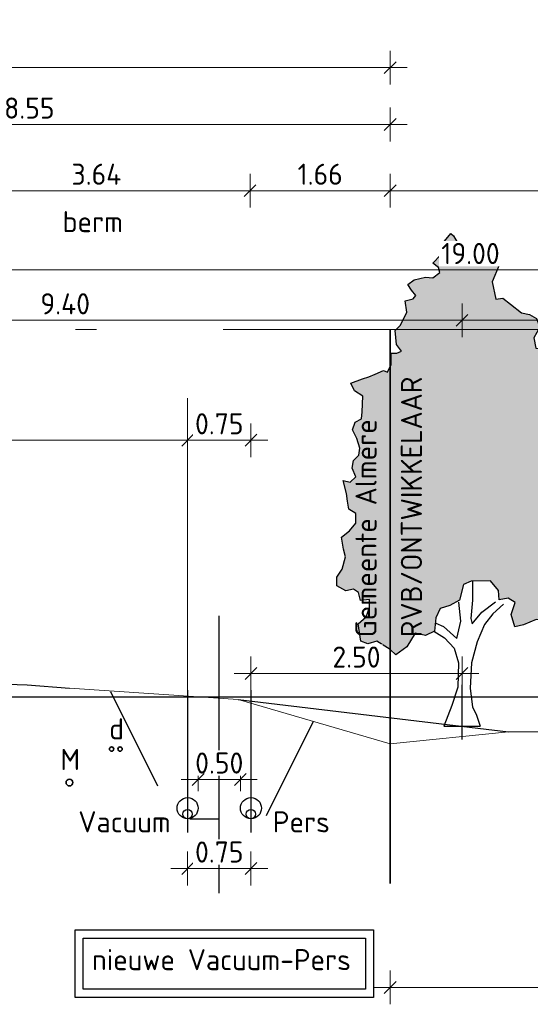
# Model space of a CAD drawing. Header units: metres. Extents: x 149234 to 159511, y 484155 to 486733.
# Tile 64 of 92: x 159275.37 to 159281.42, y 484428.56 to 484440.23. Entities that reach past the tile are written whole.
import ezdxf

# ---------------------------------------------------------------- set-up
doc = ezdxf.new("R2010")
doc.units = ezdxf.units.M
for name, pattern in [('AL-NAP_LIJN', [15.25, 12, -1.5, 0.25, -1.5]), ('AM-AS', [16, 10, -2, 2, -2]), ('DASHED2', [0.375, 0.25, -0.125])]:
    doc.linetypes.add(name, pattern=pattern)
doc.layers.get('0').update_dxf_attribs({"lineweight": 25})
doc.layers.get('Defpoints').update_dxf_attribs({"color": 211, "lineweight": 25})
for name, color, linetype, lineweight in [('N-WE-AM-AS_WEG_GEBIEDSONTSLUITINGSWEG-G', 10, 'AM-AS', 18), ('N-WE-GR-BOOM-1e-A', 90, 'Continuous', 25), ('N-WE-GR-BOOM-1e-SD', 90, 'Continuous', 25), ('N-WE-KG-GRENS_PERCEEL-G', 150, 'KG-PERCEEL', 35), ('N-WE-VH-KANTVERHARDING-G', 7, 'Continuous', 30), ('X-XX-AL-LEGENDA-S', 7, 'Continuous', 25), ('X-XX-AL-M', 7, 'Continuous', 18), ('X-XX-AL-NAP-G', 7, 'AL-NAP_LIJN', 18), ('X-XX-AL-PROFIEL-B-G', 7, 'Continuous', 25), ('X-XX-AL-PROFIEL-N-G', 7, 'Continuous', 35), ('X-XX-AL-T25', 7, 'Continuous', 25)]:
    doc.layers.add(name, color=color, linetype=linetype, lineweight=lineweight)
doc.layers.add('N-WE-RI-VACUUMLEIDING-G', color=1, linetype='RI-VACUUM', lineweight=35, true_color=0xff0000)
doc.styles.add('NLCS-ISO-M100-T25', font='NLCS-ISO.ttf')
doc.styles.get("Standard").update_dxf_attribs({"font": 'NLCS-ISO.ttf'})
doc.linetypes.add('KG-PERCEEL', pattern='A,5.5,-2,["P",Standard,S=1.8,R=0,X=-0.5,Y=-0.9],-2,5.5,-2,[5,NLCS.shx,S=0.75,R=0,X=0,Y=0],-2', length=19)
doc.linetypes.add('RI-VACUUM', pattern='A,7,-2,["V",Standard,S=1.8,R=0,X=-0.5,Y=-0.9],-2,7,-2,[102,NLCS.shx,S=1,R=180,X=0,Y=0],-2', length=22)
doc.dimstyles.new('NLCS-M100-T25-SCHRAP-X_L2_H1', dxfattribs={"dimscale": 0.1, "dimtxt": 2.5, "dimasz": 1.4, "dimexe": 2, "dimexo": 2, "dimgap": 0.7, "dimtad": 1, "dimzin": 0, "dimdsep": 46, "dimtxsty": 'NLCS-ISO-M100-T25', "dimblk": 'OBLIQUE', "dimcen": 0, "dimdle": 2, "dimclrd": 256, "dimclre": 256, "dimclrt": 256, "dimadec": 1, "dimazin": 0, "dimtfac": 1, "dimtofl": 0, "dimtmove": 1, "dimatfit": 0, "dimldrblk": 'OBLIQUE', "dimfxl": 2, "dimfxlon": 1, "dimtfill": 1, "dimtfillclr": 254, "dimtolj": 1, "dimtzin": 0, "dimlwd": 18, "dimlwe": 18, "dimarcsym": 0})

# ---------------------------------------------------------------- blocks, each defined once
blk = doc.blocks.new('_Oblique')
at = {"color": 0, "linetype": 'ByBlock', "lineweight": -2}
blk.add_line((-0.5, -0.5), (0.5, 0.5), dxfattribs=at)
blk = doc.blocks.new('*D205')
at = {"layer": 'Defpoints', "color": 0, "transparency": 16777216}
for p in [(159279.759, 484439.662), (159253.549, 484436.559), (159279.759, 484436.559)]:
    blk.add_point(p, dxfattribs=at)
at = {"layer": 'X-XX-AL-M', "linetype": 'Continuous', "lineweight": 18, "transparency": 16777216}
for p, q in [((159253.549, 484439.462), (159253.549, 484439.862)), ((159279.759, 484439.462), (159279.759, 484439.862)), ((159253.349, 484439.662), (159279.959, 484439.662))]:
    blk.add_line(p, q, dxfattribs=at)
at = {"layer": 'X-XX-AL-M', "lineweight": 18, "transparency": 16777216, "xscale": 0.14, "yscale": 0.14, "zscale": 0.14, "rotation": 180}
blk.add_blockref('_Oblique', (159253.549, 484439.662), dxfattribs=at)
at = {"layer": 'X-XX-AL-M', "lineweight": 18, "transparency": 16777216, "xscale": 0.14, "yscale": 0.14, "zscale": 0.14}
blk.add_blockref('_Oblique', (159279.759, 484439.662), dxfattribs=at)
at = {"layer": 'X-XX-AL-M', "transparency": 16777216, "insert": (159266.654, 484439.857), "char_height": 0.25, "attachment_point": 5, "style": 'NLCS-ISO-M100-T25', "bg_fill": 3, "box_fill_scale": 1.1, "bg_fill_color": 256, "bg_fill_true_color": 13158600, "bg_fill_transparency": 0}
blk.add_mtext('\\A1;var. 26.21 ', dxfattribs=at)
blk = doc.blocks.new('*D206')
at = {"layer": 'Defpoints', "color": 0, "transparency": 16777216}
for p in [(159279.759, 484438.987), (159271.209, 484437.588), (159279.759, 484436.559)]:
    blk.add_point(p, dxfattribs=at)
at = {"layer": 'X-XX-AL-M', "linetype": 'Continuous', "lineweight": 18, "transparency": 16777216}
for p, q in [((159271.209, 484438.787), (159271.209, 484439.187)), ((159279.759, 484438.787), (159279.759, 484439.187)), ((159271.009, 484438.987), (159279.959, 484438.987))]:
    blk.add_line(p, q, dxfattribs=at)
at = {"layer": 'X-XX-AL-M', "lineweight": 18, "transparency": 16777216, "xscale": 0.14, "yscale": 0.14, "zscale": 0.14, "rotation": 180}
blk.add_blockref('_Oblique', (159271.209, 484438.987), dxfattribs=at)
at = {"layer": 'X-XX-AL-M', "lineweight": 18, "transparency": 16777216, "xscale": 0.14, "yscale": 0.14, "zscale": 0.14}
blk.add_blockref('_Oblique', (159279.759, 484438.987), dxfattribs=at)
at = {"layer": 'X-XX-AL-M', "transparency": 16777216, "insert": (159275.484, 484439.182), "char_height": 0.25, "attachment_point": 5, "style": 'NLCS-ISO-M100-T25', "bg_fill": 3, "box_fill_scale": 1.1, "bg_fill_color": 256, "bg_fill_true_color": 13158600, "bg_fill_transparency": 0}
blk.add_mtext('\\A1;8.55', dxfattribs=at)
blk = doc.blocks.new('*D178')
at = {"layer": 'Defpoints', "color": 0, "transparency": 16777216}
for p in [(159278.099, 484438.203), (159274.459, 484432.227), (159278.099, 484432.13)]:
    blk.add_point(p, dxfattribs=at)
at = {"layer": 'X-XX-AL-M', "linetype": 'Continuous', "lineweight": 18, "transparency": 16777216}
for p, q in [((159274.459, 484438.003), (159274.459, 484438.403)), ((159278.099, 484438.003), (159278.099, 484438.403)), ((159274.259, 484438.203), (159278.299, 484438.203))]:
    blk.add_line(p, q, dxfattribs=at)
at = {"layer": 'X-XX-AL-M', "lineweight": 18, "transparency": 16777216, "xscale": 0.14, "yscale": 0.14, "zscale": 0.14, "rotation": 180}
blk.add_blockref('_Oblique', (159274.459, 484438.203), dxfattribs=at)
at = {"layer": 'X-XX-AL-M', "lineweight": 18, "transparency": 16777216, "xscale": 0.14, "yscale": 0.14, "zscale": 0.14}
blk.add_blockref('_Oblique', (159278.099, 484438.203), dxfattribs=at)
at = {"layer": 'X-XX-AL-M', "transparency": 16777216, "insert": (159276.279, 484438.398), "char_height": 0.25, "attachment_point": 5, "style": 'NLCS-ISO-M100-T25', "bg_fill": 3, "box_fill_scale": 1.1, "bg_fill_color": 256, "bg_fill_true_color": 13158600, "bg_fill_transparency": 0}
blk.add_mtext('\\A1;3.64', dxfattribs=at)
blk = doc.blocks.new('*D179')
at = {"layer": 'Defpoints', "color": 0, "transparency": 16777216}
for p in [(159279.759, 484438.203), (159279.759, 484436.559), (159278.099, 484432.13)]:
    blk.add_point(p, dxfattribs=at)
at = {"layer": 'X-XX-AL-M', "linetype": 'Continuous', "lineweight": 18, "transparency": 16777216}
for p, q in [((159278.099, 484438.003), (159278.099, 484438.403)), ((159279.759, 484438.003), (159279.759, 484438.403)), ((159277.899, 484438.203), (159279.959, 484438.203))]:
    blk.add_line(p, q, dxfattribs=at)
at = {"layer": 'X-XX-AL-M', "lineweight": 18, "transparency": 16777216, "xscale": 0.14, "yscale": 0.14, "zscale": 0.14, "rotation": 180}
blk.add_blockref('_Oblique', (159278.099, 484438.203), dxfattribs=at)
at = {"layer": 'X-XX-AL-M', "lineweight": 18, "transparency": 16777216, "xscale": 0.14, "yscale": 0.14, "zscale": 0.14}
blk.add_blockref('_Oblique', (159279.759, 484438.203), dxfattribs=at)
at = {"layer": 'X-XX-AL-M', "transparency": 16777216, "insert": (159278.929, 484438.398), "char_height": 0.25, "attachment_point": 5, "style": 'NLCS-ISO-M100-T25', "bg_fill": 3, "box_fill_scale": 1.1, "bg_fill_color": 256, "bg_fill_true_color": 13158600, "bg_fill_transparency": 0}
blk.add_mtext('\\A1;1.66', dxfattribs=at)
blk = doc.blocks.new('*D228')
at = {"layer": 'Defpoints', "color": 0, "transparency": 16777216}
for p in [(159277.484, 484430.884), (159277.984, 484430.884)]:
    blk.add_point(p, dxfattribs=at)
at = {"layer": 'X-XX-AL-M', "linetype": 'Continuous', "lineweight": 18, "transparency": 16777216}
for p, q in [((159277.484, 484431.084), (159277.484, 484431.424)), ((159277.984, 484431.084), (159277.984, 484431.424)), ((159278.184, 484431.224), (159277.284, 484431.224))]:
    blk.add_line(p, q, dxfattribs=at)
at = {"layer": 'X-XX-AL-M', "transparency": 16777216, "insert": (159277.734, 484431.419), "char_height": 0.25, "attachment_point": 5, "style": 'NLCS-ISO-M100-T25', "bg_fill": 3, "box_fill_scale": 1.1, "bg_fill_color": 256, "bg_fill_true_color": 13158600, "bg_fill_transparency": 0}
blk.add_mtext('\\A1;0.50', dxfattribs=at)
at = {"layer": 'Defpoints', "color": 0, "transparency": 16777216}
blk.add_point((159277.484, 484431.224), dxfattribs=at)
at = {"layer": 'X-XX-AL-M', "lineweight": 18, "transparency": 16777216, "xscale": 0.14, "yscale": 0.14, "zscale": 0.14, "rotation": 180}
blk.add_blockref('_Oblique', (159277.484, 484431.224), dxfattribs=at)
at = {"layer": 'X-XX-AL-M', "lineweight": 18, "transparency": 16777216, "xscale": 0.14, "yscale": 0.14, "zscale": 0.14}
blk.add_blockref('_Oblique', (159277.984, 484431.224), dxfattribs=at)
blk = doc.blocks.new('*D229')
at = {"layer": 'Defpoints', "color": 0, "transparency": 16777216}
for p in [(159277.359, 484430.596), (159278.109, 484430.596)]:
    blk.add_point(p, dxfattribs=at)
at = {"layer": 'X-XX-AL-LEGENDA-S', "linetype": 'Continuous', "lineweight": 18, "transparency": 16777216}
for p, q in [((159277.359, 484430.369), (159277.359, 484429.969)), ((159278.109, 484430.369), (159278.109, 484429.969)), ((159278.309, 484430.169), (159277.159, 484430.169))]:
    blk.add_line(p, q, dxfattribs=at)
at = {"layer": 'X-XX-AL-LEGENDA-S', "lineweight": 18, "transparency": 16777216, "xscale": 0.14, "yscale": 0.14, "zscale": 0.14, "rotation": 180}
blk.add_blockref('_Oblique', (159277.359, 484430.169), dxfattribs=at)
at = {"layer": 'X-XX-AL-LEGENDA-S', "lineweight": 18, "transparency": 16777216, "xscale": 0.14, "yscale": 0.14, "zscale": 0.14}
blk.add_blockref('_Oblique', (159278.109, 484430.169), dxfattribs=at)
at = {"layer": 'X-XX-AL-LEGENDA-S', "transparency": 16777216, "insert": (159277.734, 484430.364), "char_height": 0.25, "attachment_point": 5, "style": 'NLCS-ISO-M100-T25', "bg_fill": 3, "box_fill_scale": 1.1, "bg_fill_color": 256, "bg_fill_true_color": 13158600, "bg_fill_transparency": 0}
blk.add_mtext('\\A1;0.75', dxfattribs=at)
at = {"layer": 'Defpoints', "color": 0, "transparency": 16777216}
blk.add_point((159277.359, 484430.169), dxfattribs=at)
blk = doc.blocks.new('*D230')
at = {"layer": 'Defpoints', "color": 0, "transparency": 16777216}
for p in [(159271.209, 484437.588), (159271.209, 484435.245), (159277.359, 484431.009)]:
    blk.add_point(p, dxfattribs=at)
at = {"layer": 'X-XX-AL-M', "linetype": 'Continuous', "lineweight": 18, "transparency": 16777216}
for p, q in [((159271.209, 484435.445), (159271.209, 484435.045)), ((159277.359, 484435.045), (159277.359, 484435.445)), ((159277.559, 484435.245), (159271.009, 484435.245))]:
    blk.add_line(p, q, dxfattribs=at)
at = {"layer": 'X-XX-AL-M', "lineweight": 18, "transparency": 16777216, "xscale": 0.14, "yscale": 0.14, "zscale": 0.14, "rotation": 180}
blk.add_blockref('_Oblique', (159271.209, 484435.245), dxfattribs=at)
at = {"layer": 'X-XX-AL-M', "lineweight": 18, "transparency": 16777216, "xscale": 0.14, "yscale": 0.14, "zscale": 0.14}
blk.add_blockref('_Oblique', (159277.359, 484435.245), dxfattribs=at)
at = {"layer": 'X-XX-AL-M', "transparency": 16777216, "insert": (159274.284, 484435.44), "char_height": 0.25, "attachment_point": 5, "style": 'NLCS-ISO-M100-T25', "bg_fill": 3, "box_fill_scale": 1.1, "bg_fill_color": 256, "bg_fill_true_color": 13158600, "bg_fill_transparency": 0}
blk.add_mtext('\\A1;6.15', dxfattribs=at)
blk = doc.blocks.new('*D231')
at = {"layer": 'Defpoints', "color": 0, "transparency": 16777216}
for p in [(159278.109, 484432.283), (159277.359, 484431.009)]:
    blk.add_point(p, dxfattribs=at)
at = {"layer": 'X-XX-AL-M', "linetype": 'Continuous', "lineweight": 18, "transparency": 16777216}
for p, q in [((159277.359, 484435.045), (159277.359, 484435.445)), ((159278.109, 484435.045), (159278.109, 484435.445)), ((159277.159, 484435.245), (159278.309, 484435.245))]:
    blk.add_line(p, q, dxfattribs=at)
at = {"layer": 'X-XX-AL-M', "lineweight": 18, "transparency": 16777216, "xscale": 0.14, "yscale": 0.14, "zscale": 0.14, "rotation": 180}
blk.add_blockref('_Oblique', (159277.359, 484435.245), dxfattribs=at)
at = {"layer": 'X-XX-AL-M', "lineweight": 18, "transparency": 16777216, "xscale": 0.14, "yscale": 0.14, "zscale": 0.14}
blk.add_blockref('_Oblique', (159278.109, 484435.245), dxfattribs=at)
at = {"layer": 'X-XX-AL-M', "transparency": 16777216, "insert": (159277.734, 484435.44), "char_height": 0.25, "attachment_point": 5, "style": 'NLCS-ISO-M100-T25', "bg_fill": 3, "box_fill_scale": 1.1, "bg_fill_color": 256, "bg_fill_true_color": 13158600, "bg_fill_transparency": 0}
blk.add_mtext('\\A1;0.75', dxfattribs=at)
at = {"layer": 'Defpoints', "color": 0, "transparency": 16777216}
blk.add_point((159278.109, 484435.245), dxfattribs=at)
blk = doc.blocks.new('*D298')
at = {"layer": 'Defpoints', "color": 0, "transparency": 16777216}
for p in [(159279.759, 484429.992), (159290.209, 484429.992), (159290.209, 484428.759)]:
    blk.add_point(p, dxfattribs=at)
at = {"layer": 'N-WE-RI-VACUUMLEIDING-G', "linetype": 'Continuous', "lineweight": 18, "transparency": 16777216}
for p, q in [((159279.759, 484428.959), (159279.759, 484428.559)), ((159290.209, 484428.959), (159290.209, 484428.559)), ((159279.559, 484428.759), (159290.409, 484428.759))]:
    blk.add_line(p, q, dxfattribs=at)
at = {"layer": 'N-WE-RI-VACUUMLEIDING-G', "lineweight": 18, "transparency": 16777216, "xscale": 0.14, "yscale": 0.14, "zscale": 0.14, "rotation": 180}
blk.add_blockref('_Oblique', (159279.759, 484428.759), dxfattribs=at)
at = {"layer": 'N-WE-RI-VACUUMLEIDING-G', "lineweight": 18, "transparency": 16777216, "xscale": 0.14, "yscale": 0.14, "zscale": 0.14}
blk.add_blockref('_Oblique', (159290.209, 484428.759), dxfattribs=at)
at = {"layer": 'N-WE-RI-VACUUMLEIDING-G', "transparency": 16777216, "insert": (159284.984, 484428.992), "char_height": 0.25, "attachment_point": 5, "style": 'NLCS-ISO-M100-T25', "bg_fill": 3, "box_fill_scale": 1.1, "bg_fill_color": 256, "bg_fill_true_color": 13158600, "bg_fill_transparency": 0}
blk.add_mtext('\\A1;Grond aankoop', dxfattribs=at)
blk = doc.blocks.new('*D299')
at = {"layer": 'Defpoints', "color": 0, "transparency": 16777216}
for p in [(159290.209, 484438.203), (159290.209, 484437.588), (159279.759, 484436.559)]:
    blk.add_point(p, dxfattribs=at)
at = {"layer": 'X-XX-AL-M', "linetype": 'Continuous', "lineweight": 18, "transparency": 16777216}
for p, q in [((159279.759, 484438.003), (159279.759, 484438.403)), ((159290.209, 484438.003), (159290.209, 484438.403)), ((159279.559, 484438.203), (159290.409, 484438.203))]:
    blk.add_line(p, q, dxfattribs=at)
at = {"layer": 'X-XX-AL-M', "lineweight": 18, "transparency": 16777216, "xscale": 0.14, "yscale": 0.14, "zscale": 0.14, "rotation": 180}
blk.add_blockref('_Oblique', (159279.759, 484438.203), dxfattribs=at)
at = {"layer": 'X-XX-AL-M', "lineweight": 18, "transparency": 16777216, "xscale": 0.14, "yscale": 0.14, "zscale": 0.14}
blk.add_blockref('_Oblique', (159290.209, 484438.203), dxfattribs=at)
at = {"layer": 'X-XX-AL-M', "transparency": 16777216, "insert": (159284.984, 484438.398), "char_height": 0.25, "attachment_point": 5, "style": 'NLCS-ISO-M100-T25', "bg_fill": 3, "box_fill_scale": 1.1, "bg_fill_color": 256, "bg_fill_true_color": 13158600, "bg_fill_transparency": 0}
blk.add_mtext('\\A1;var. 10.45', dxfattribs=at)
blk = doc.blocks.new('*D300')
at = {"layer": 'Defpoints', "color": 0, "transparency": 16777216}
for p in [(159290.209, 484437.263), (159271.209, 484429.992), (159290.209, 484429.992)]:
    blk.add_point(p, dxfattribs=at)
at = {"layer": 'X-XX-AL-M', "linetype": 'Continuous', "lineweight": 18, "transparency": 16777216}
for p, q in [((159271.209, 484437.063), (159271.209, 484437.463)), ((159290.209, 484437.063), (159290.209, 484437.463)), ((159271.009, 484437.263), (159290.409, 484437.263))]:
    blk.add_line(p, q, dxfattribs=at)
at = {"layer": 'X-XX-AL-M', "lineweight": 18, "transparency": 16777216, "xscale": 0.14, "yscale": 0.14, "zscale": 0.14, "rotation": 180}
blk.add_blockref('_Oblique', (159271.209, 484437.263), dxfattribs=at)
at = {"layer": 'X-XX-AL-M', "lineweight": 18, "transparency": 16777216, "xscale": 0.14, "yscale": 0.14, "zscale": 0.14}
blk.add_blockref('_Oblique', (159290.209, 484437.263), dxfattribs=at)
at = {"layer": 'X-XX-AL-M', "transparency": 16777216, "insert": (159280.709, 484437.458), "char_height": 0.25, "attachment_point": 5, "style": 'NLCS-ISO-M100-T25', "bg_fill": 3, "box_fill_scale": 1.1, "bg_fill_color": 256, "bg_fill_true_color": 13158600, "bg_fill_transparency": 0}
blk.add_mtext('\\A1;19.00', dxfattribs=at)
blk = doc.blocks.new('SGR-BOOM_S01_V_ZIJ-D')
at = {"layer": 'N-WE-GR-BOOM-1e-A', "transparency": 33554585}
h = blk.add_hatch(color=256, dxfattribs=at)
h.dxf.hatch_style = 1
h.set_gradient(color1=(88, 186, 72), tint=1)
h.paths.add_polyline_path([(-1.056, 11.496), (-0.874, 11.68), (-0.792, 11.622), (-0.684, 11.475), (-0.477, 11.294), (-0.312, 11.337), (-0.253, 11.231), (-0.105, 11.091), (0.102, 11.028), (0.349, 11.012), (0.538, 10.99), (0.556, 10.931), (0.353, 10.535), (0.462, 10.124), (0.668, 10.149), (0.893, 10.004), (1.224, 9.8), (1.454, 9.761), (1.661, 9.663), (1.763, 9.457), (1.582, 9.209), (1.643, 8.962), (1.849, 8.94), (1.975, 8.676), (2.018, 8.511), (1.795, 8.362), (1.797, 8.115), (2.062, 8.035), (2.188, 7.789), (2.376, 7.896), (2.539, 8.062), (2.829, 7.858), (2.807, 7.67), (3.015, 7.489), (3.081, 7.325), (2.794, 7.134), (2.753, 7.034), (2.796, 6.845), (3.044, 6.706), (2.899, 6.434), (2.842, 6.251), (2.942, 6.187), (3.274, 5.943), (3.357, 5.902), (3.523, 5.762), (3.795, 5.599), (4.06, 5.519), (4.086, 5.248), (3.94, 5.082), (3.489, 4.855), (3.45, 4.566), (3.476, 4.254), (3.371, 4.112), (3.122, 4.252), (2.734, 4.29), (2.695, 3.901), (2.902, 3.779), (3.067, 3.798), (3.316, 3.611), (3.482, 3.471), (3.77, 3.556), (3.87, 3.492), (3.772, 3.203), (3.625, 3.184), (3.503, 3.036), (3.339, 2.952), (3.033, 2.826), (2.597, 2.946), (2.497, 2.946), (2.475, 2.698), (2.561, 2.246), (2.337, 2.35), (2.023, 2.512), (1.652, 2.527), (1.282, 2.4), (1.018, 2.357), (0.91, 2.645), (1.031, 2.934), (0.824, 3.038), (0.559, 2.995), (0.534, 3.219), (0.303, 3.447), (-0.274, 3.442), (-0.497, 3.358), (-0.618, 2.986), (-0.906, 2.86), (-1.193, 2.793), (-1.315, 2.568), (-1.354, 2.256), (-1.624, 2.154), (-1.931, 2.21), (-2.175, 1.879), (-2.504, 1.694), (-2.669, 1.816), (-3.066, 2.019), (-3.33, 1.952), (-3.536, 2.015), (-3.622, 2.427), (-3.376, 2.593), (-3.278, 2.818), (-3.279, 3.006), (-3.544, 2.981), (-3.61, 3.169), (-3.752, 3.25), (-3.981, 3.207), (-4.247, 3.328), (-4.249, 3.535), (-4.086, 3.724), (-3.988, 4.013), (-4.048, 4.195), (-4.115, 4.483), (-3.869, 4.633), (-3.682, 4.817), (-3.684, 5.046), (-3.891, 5.145), (-3.933, 5.333), (-3.958, 5.515), (-4.061, 5.826), (-3.854, 5.787), (-3.691, 5.912), (-3.798, 6.117), (-3.758, 6.3), (-3.595, 6.425), (-3.572, 6.59), (-3.657, 6.818), (-3.782, 7.024), (-3.701, 7.207), (-3.519, 7.291), (-3.497, 7.456), (-3.482, 7.827), (-3.73, 7.948), (-3.832, 8.136), (-3.485, 8.239), (-3.297, 8.281), (-3.115, 8.348), (-2.868, 8.432), (-2.745, 8.392), (-2.64, 8.575), (-2.642, 8.846), (-2.477, 8.847), (-2.336, 8.889), (-2.479, 9.053), (-2.523, 9.383), (-2.359, 9.507), (-2.179, 9.815), (-2.222, 10.085), (-1.993, 10.128), (-1.911, 10.212), (-2.036, 10.334), (-2.143, 10.475), (-1.955, 10.582), (-1.626, 10.644), (-1.402, 10.628), (-1.197, 10.753), (-1.239, 10.876), (-1.405, 10.975), (-1.177, 11.165), (-1.036, 11.266)])
at = {"lineweight": 30}
for p, q in [((-0.233, 3.442), (-0.229, 2.989)), ((-0.573, 2.492), (-0.641, 2.945)), ((-0.229, 2.989), (-0.285, 2.553)), ((0.044, 2.703), (0.454, 2.953)), ((0.684, 2.89), (0.374, 2.664)), ((-0.243, 2.43), (0.044, 2.703)), ((0.374, 2.664), (0.128, 2.415)), ((-1.314, 2.445), (-1.09, 2.364)), ((-1.09, 2.364), (-0.693, 2.079)), ((-0.693, 2.079), (-0.573, 2.492)), ((-0.285, 2.553), (-0.243, 2.43)), ((0.128, 2.415), (-0.098, 2.001)), ((-1.378, 2.256), (-1.064, 2.093)), ((-1.064, 2.093), (-0.774, 1.848)), ((-0.098, 2.001), (-0.259, 1.505)), ((-0.774, 1.848), (-0.648, 1.502)), ((-0.648, 1.502), (-0.667, 0.925)), ((-0.259, 1.505), (-0.296, 0.904)), ((-0.667, 0.925), (-0.846, 0.488)), ((-0.296, 0.904), (-0.227, 0.452)), ((-0.846, 0.488), (-1.08, 0)), ((-0.227, 0.452), (-0.126, 0.287)), ((-0.126, 0.287), (0, 0)), ((-1.08, 0), (0, 0))]:
    blk.add_line(p, q, dxfattribs=at)
at = {"lineweight": 30, "flags": 128}
blk.add_lwpolyline([(-1.056, 11.496), (-0.874, 11.68), (-0.792, 11.622), (-0.684, 11.475), (-0.477, 11.294), (-0.312, 11.337), (-0.253, 11.231), (-0.105, 11.091), (0.102, 11.028), (0.349, 11.012), (0.538, 10.99), (0.556, 10.931), (0.353, 10.535), (0.462, 10.124), (0.668, 10.149), (0.893, 10.004), (1.224, 9.8), (1.454, 9.761), (1.661, 9.663), (1.763, 9.457), (1.582, 9.209), (1.643, 8.962), (1.849, 8.94), (1.975, 8.676), (2.018, 8.511), (1.795, 8.362), (1.797, 8.115), (2.062, 8.035), (2.188, 7.789), (2.376, 7.896), (2.539, 8.062), (2.829, 7.858), (2.807, 7.67), (3.015, 7.489), (3.081, 7.325), (2.794, 7.134), (2.753, 7.034), (2.796, 6.845), (3.044, 6.706), (2.899, 6.434), (2.842, 6.251), (2.942, 6.187), (3.274, 5.943), (3.357, 5.902), (3.523, 5.762), (3.795, 5.599), (4.06, 5.519), (4.086, 5.248), (3.94, 5.082), (3.489, 4.855), (3.45, 4.566), (3.476, 4.254), (3.371, 4.112), (3.122, 4.252), (2.734, 4.29), (2.695, 3.901), (2.902, 3.779), (3.067, 3.798), (3.316, 3.611), (3.482, 3.471), (3.77, 3.556), (3.87, 3.492), (3.772, 3.203), (3.625, 3.184), (3.503, 3.036), (3.339, 2.952), (3.033, 2.826), (2.597, 2.946), (2.497, 2.946), (2.475, 2.698), (2.561, 2.246), (2.337, 2.35), (2.023, 2.512), (1.652, 2.527), (1.282, 2.4), (1.018, 2.357), (0.91, 2.645), (1.031, 2.934), (0.824, 3.038), (0.559, 2.995), (0.534, 3.219), (0.303, 3.447), (-0.274, 3.442), (-0.497, 3.358), (-0.618, 2.986), (-0.906, 2.86), (-1.193, 2.793), (-1.315, 2.568), (-1.354, 2.256), (-1.624, 2.154), (-1.931, 2.21), (-2.175, 1.879), (-2.504, 1.694), (-2.669, 1.816), (-3.066, 2.019), (-3.33, 1.952), (-3.536, 2.015), (-3.622, 2.427), (-3.376, 2.593), (-3.278, 2.818), (-3.279, 3.006), (-3.544, 2.981), (-3.61, 3.169), (-3.752, 3.25), (-3.981, 3.207), (-4.247, 3.328), (-4.249, 3.535), (-4.086, 3.724), (-3.988, 4.013), (-4.048, 4.195), (-4.115, 4.483), (-3.869, 4.633), (-3.682, 4.817), (-3.684, 5.046), (-3.891, 5.145), (-3.933, 5.333), (-3.958, 5.515), (-4.061, 5.826), (-3.854, 5.787), (-3.691, 5.912), (-3.798, 6.117), (-3.758, 6.3), (-3.595, 6.425), (-3.572, 6.59), (-3.657, 6.818), (-3.782, 7.024), (-3.701, 7.207), (-3.519, 7.291), (-3.497, 7.456), (-3.482, 7.827), (-3.73, 7.948), (-3.832, 8.136), (-3.485, 8.239), (-3.297, 8.281), (-3.115, 8.348), (-2.868, 8.432), (-2.745, 8.392), (-2.64, 8.575), (-2.642, 8.846), (-2.477, 8.847), (-2.336, 8.889), (-2.479, 9.053), (-2.523, 9.383), (-2.359, 9.507), (-2.179, 9.815), (-2.222, 10.085), (-1.993, 10.128), (-1.911, 10.212), (-2.036, 10.334), (-2.143, 10.475), (-1.955, 10.582), (-1.626, 10.644), (-1.402, 10.628), (-1.197, 10.753), (-1.239, 10.876), (-1.405, 10.975), (-1.177, 11.165), (-1.036, 11.266)], close=True, dxfattribs=at)
at = {"layer": 'Defpoints'}
blk.add_line((-0.54, -0.316), (-0.54, 0.979), dxfattribs=at)
blk = doc.blocks.new('*D447')
at = {"layer": 'Defpoints', "color": 0, "transparency": 16777216}
for p in [(159280.609, 484432.48), (159280.609, 484431.697), (159278.109, 484431.44)]:
    blk.add_point(p, dxfattribs=at)
at = {"layer": 'N-WE-GR-BOOM-1e-SD', "linetype": 'Continuous', "lineweight": 18, "transparency": 16777216}
for p, q in [((159278.109, 484432.28), (159278.109, 484432.68)), ((159280.609, 484432.28), (159280.609, 484432.68)), ((159277.909, 484432.48), (159280.809, 484432.48))]:
    blk.add_line(p, q, dxfattribs=at)
at = {"layer": 'N-WE-GR-BOOM-1e-SD', "lineweight": 18, "transparency": 16777216, "xscale": 0.14, "yscale": 0.14, "zscale": 0.14, "rotation": 180}
blk.add_blockref('_Oblique', (159278.109, 484432.48), dxfattribs=at)
at = {"layer": 'N-WE-GR-BOOM-1e-SD', "lineweight": 18, "transparency": 16777216, "xscale": 0.14, "yscale": 0.14, "zscale": 0.14}
blk.add_blockref('_Oblique', (159280.609, 484432.48), dxfattribs=at)
at = {"layer": 'N-WE-GR-BOOM-1e-SD', "transparency": 16777216, "insert": (159279.359, 484432.675), "char_height": 0.25, "attachment_point": 5, "style": 'NLCS-ISO-M100-T25', "bg_fill": 3, "box_fill_scale": 1.1, "bg_fill_color": 256, "bg_fill_true_color": 13158600, "bg_fill_transparency": 0}
blk.add_mtext('\\A1;2.50', dxfattribs=at)
blk = doc.blocks.new('*D448')
at = {"layer": 'Defpoints', "color": 0, "transparency": 16777216}
for p in [(159286.109, 484436.667), (159286.109, 484432.279), (159280.609, 484431.697)]:
    blk.add_point(p, dxfattribs=at)
at = {"layer": 'N-WE-GR-BOOM-1e-SD', "linetype": 'Continuous', "lineweight": 18, "transparency": 16777216}
for p, q in [((159280.609, 484436.467), (159280.609, 484436.867)), ((159286.109, 484436.467), (159286.109, 484436.867)), ((159280.409, 484436.667), (159286.309, 484436.667))]:
    blk.add_line(p, q, dxfattribs=at)
at = {"layer": 'N-WE-GR-BOOM-1e-SD', "lineweight": 18, "transparency": 16777216, "xscale": 0.14, "yscale": 0.14, "zscale": 0.14, "rotation": 180}
blk.add_blockref('_Oblique', (159280.609, 484436.667), dxfattribs=at)
at = {"layer": 'N-WE-GR-BOOM-1e-SD', "lineweight": 18, "transparency": 16777216, "xscale": 0.14, "yscale": 0.14, "zscale": 0.14}
blk.add_blockref('_Oblique', (159286.109, 484436.667), dxfattribs=at)
at = {"layer": 'N-WE-GR-BOOM-1e-SD', "transparency": 16777216, "insert": (159283.359, 484436.862), "char_height": 0.25, "attachment_point": 5, "style": 'NLCS-ISO-M100-T25', "bg_fill": 3, "box_fill_scale": 1.1, "bg_fill_color": 256, "bg_fill_true_color": 13158600, "bg_fill_transparency": 0}
blk.add_mtext('\\A1;5.50', dxfattribs=at)
blk = doc.blocks.new('*D554')
at = {"layer": 'Defpoints', "color": 0, "transparency": 16777216}
for p in [(159271.209, 484436.667), (159271.209, 484436.559), (159280.609, 484431.697)]:
    blk.add_point(p, dxfattribs=at)
at = {"layer": 'N-WE-GR-BOOM-1e-SD', "linetype": 'Continuous', "lineweight": 18, "transparency": 16777216}
for p, q in [((159271.209, 484436.667), (159271.209, 484436.867)), ((159280.609, 484436.467), (159280.609, 484436.867)), ((159280.809, 484436.667), (159271.009, 484436.667))]:
    blk.add_line(p, q, dxfattribs=at)
at = {"layer": 'N-WE-GR-BOOM-1e-SD', "lineweight": 18, "transparency": 16777216, "xscale": 0.14, "yscale": 0.14, "zscale": 0.14, "rotation": 180}
blk.add_blockref('_Oblique', (159271.209, 484436.667), dxfattribs=at)
at = {"layer": 'N-WE-GR-BOOM-1e-SD', "lineweight": 18, "transparency": 16777216, "xscale": 0.14, "yscale": 0.14, "zscale": 0.14}
blk.add_blockref('_Oblique', (159280.609, 484436.667), dxfattribs=at)
at = {"layer": 'N-WE-GR-BOOM-1e-SD', "transparency": 16777216, "insert": (159275.909, 484436.862), "char_height": 0.25, "attachment_point": 5, "style": 'NLCS-ISO-M100-T25', "bg_fill": 3, "box_fill_scale": 1.1, "bg_fill_color": 256, "bg_fill_true_color": 13158600, "bg_fill_transparency": 0}
blk.add_mtext('\\A1;9.40', dxfattribs=at)

msp = doc.modelspace()

# ---------------------------------------------------------------- linework, layer by layer
at = {"linetype": 'DASHED2', "ltscale": 5, "flags": 128}
for points in [[(159276.444, 484432.266), (159277.197, 484430.759), (159277.734, 484430.759)], [(159278.848, 484431.912), (159278.272, 484430.759), (159277.734, 484430.759)]]:
    msp.add_lwpolyline(points, dxfattribs=at)
at = {"layer": 'Defpoints', "color": 215, "true_color": 0xa953a0}
for p, q in [((159277.734, 484429.877), (159277.734, 484433.163)), ((159277.359, 484432.283), (159277.359, 484430.596)), ((159278.109, 484432.283), (159278.109, 484430.596))]:
    msp.add_line(p, q, dxfattribs=at)
at = {"layer": 'N-WE-AM-AS_WEG_GEBIEDSONTSLUITINGSWEG-G'}
msp.add_line((159277.359, 484435.745), (159277.359, 484430.814), dxfattribs=at)
at = {"layer": 'N-WE-KG-GRENS_PERCEEL-G'}
msp.add_line((159279.759, 484436.559), (159279.759, 484429.992), dxfattribs=at)
at = {"layer": 'N-WE-VH-KANTVERHARDING-G'}
msp.add_line((159277.959, 484432.171), (159281.161, 484431.789), dxfattribs=at)
for centre in [(159277.359, 484430.884), (159278.109, 484430.884)]:
    msp.add_circle(centre, 0.125, dxfattribs=at)
at = {"layer": 'X-XX-AL-M', "flags": 128}
msp.add_lwpolyline([(159275.959, 484432.306), (159277.959, 484432.171), (159279.759, 484431.647), (159281.161, 484431.789), (159293.476, 484431.789)], dxfattribs=at)
at = {"layer": 'X-XX-AL-NAP-G'}
msp.add_line((159003.28, 484436.559), (159511.076, 484436.559), dxfattribs=at)
at = {"layer": 'X-XX-AL-PROFIEL-B-G'}
for p, q in [((159274.459, 484432.377), (159275.459, 484432.347)), ((159275.459, 484432.347), (159275.959, 484432.306))]:
    msp.add_line(p, q, dxfattribs=at)
at = {"layer": 'X-XX-AL-PROFIEL-N-G', "color": 114, "true_color": 0x139b48}
for centre in [(159276.459, 484431.584), (159276.559, 484431.584)]:
    msp.add_circle(centre, 0.0261, dxfattribs=at)
at = {"layer": 'X-XX-AL-PROFIEL-N-G', "color": 4, "true_color": 0x00ffff}
msp.add_circle((159275.959, 484431.187), 0.04, dxfattribs=at)
at = {"layer": 'X-XX-AL-T25'}
for points in [[(159276.026, 484429.442), (159279.562, 484429.442), (159279.562, 484428.64), (159276.026, 484428.64)], [(159276.123, 484429.344), (159279.465, 484429.344), (159279.465, 484428.737), (159276.123, 484428.737)]]:
    msp.add_lwpolyline(points, close=True, dxfattribs=at)
at = {"layer": 'X-XX-AL-T25', "color": 217, "lineweight": 30, "true_color": 0x93278f}
for centre in [(159277.359, 484430.814), (159278.109, 484430.814)]:
    msp.add_circle(centre, 0.055, dxfattribs=at)

# ---------------------------------------------------------------- block references
at = {"layer": 'N-WE-GR-BOOM-1e-SD', "xscale": 0.4, "yscale": 0.5, "zscale": 0.5}
msp.add_blockref('SGR-BOOM_S01_V_ZIJ-D', (159280.826, 484431.855), dxfattribs=at)

# ---------------------------------------------------------------- texts
at = {"layer": 'X-XX-AL-PROFIEL-B-G', "style": 'NLCS-ISO-M100-T25'}
for s, p in [('d', (159276.431, 484431.699)), ('M', (159275.853, 484431.336))]:
    msp.add_text(s, height=0.25, dxfattribs=at).set_placement(p)
at = {"layer": 'X-XX-AL-T25', "style": 'NLCS-ISO-M100-T25'}
for s, p in [('berm', (159275.879, 484437.711)), ('Vacuum', (159276.065, 484430.597)), ('Pers', (159278.369, 484430.597))]:
    msp.add_text(s, height=0.25, dxfattribs=at).set_placement(p)
at = {"layer": 'X-XX-AL-T25', "color": 240, "true_color": 0xed1f24, "style": 'NLCS-ISO-M100-T25'}
for s, p in [('RVB/ONTWIKKELAAR', (159280.135, 484432.909)), ('Gemeente Almere', (159279.597, 484432.909))]:
    msp.add_text(s, height=0.25, rotation=90, dxfattribs=at).set_placement(p)
at = {"layer": 'X-XX-AL-T25', "insert": (159276.229, 484429.63), "char_height": 0.25, "attachment_point": 1, "style": 'NLCS-ISO-M100-T25'}
msp.add_mtext_dynamic_manual_height_columns('\\Pnieuwe Vacuum-Pers', width=4.39821, gutter_width=1.25, heights=[0], dxfattribs=at)

# ---------------------------------------------------------------- next in the draw order: dimensions: what is measured, and where the dimension line sits
at = {"layer": 'N-WE-GR-BOOM-1e-SD'}
dim = msp.add_linear_dim(base=(159280.609, 484432.48), p1=(159278.109, 484431.44), p2=(159280.609, 484431.697), dimstyle='NLCS-M100-T25-SCHRAP-X_L2_H1', dxfattribs=at)
dim.commit()
dim.dimension.update_dxf_attribs({"geometry": '*D447', "text_midpoint": (159279.359, 484432.675)})
at = {"layer": 'N-WE-RI-VACUUMLEIDING-G'}
dim = msp.add_linear_dim(base=(159290.209, 484428.759), p1=(159279.759, 484429.992), p2=(159290.209, 484429.992), text='Grond aankoop', dimstyle='NLCS-M100-T25-SCHRAP-X_L2_H1', dxfattribs=at)
dim.commit()
dim.dimension.update_dxf_attribs({"geometry": '*D298', "text_midpoint": (159284.984, 484428.992)})
at = {"layer": 'X-XX-AL-LEGENDA-S'}
dim = msp.add_linear_dim(base=(159277.359, 484430.169), p1=(159278.109, 484430.596), p2=(159277.359, 484430.596), angle=180, dimstyle='NLCS-M100-T25-SCHRAP-X_L2_H1', dxfattribs=at)
dim.commit()
dim.dimension.update_dxf_attribs({"geometry": '*D229', "text_midpoint": (159277.734, 484430.364)})

# ---------------------------------------------------------------- next in the draw order: dimensions: what is measured, and where the dimension line sits
at = {"layer": 'N-WE-GR-BOOM-1e-SD'}
dim = msp.add_linear_dim(base=(159286.109, 484436.667), p1=(159280.609, 484431.697), p2=(159286.109, 484432.279), dimstyle='NLCS-M100-T25-SCHRAP-X_L2_H1', dxfattribs=at)
dim.commit()
dim.dimension.update_dxf_attribs({"geometry": '*D448', "text_midpoint": (159283.359, 484436.862)})
at = {"layer": 'X-XX-AL-M'}
dim = msp.add_linear_dim(base=(159277.484, 484431.224), p1=(159277.984, 484430.884), p2=(159277.484, 484430.884), angle=180, dimstyle='NLCS-M100-T25-SCHRAP-X_L2_H1', dxfattribs=at)
dim.commit()
dim.dimension.update_dxf_attribs({"geometry": '*D228', "text_midpoint": (159277.734, 484431.224), "dimtype": 160})

# ---------------------------------------------------------------- next in the draw order: linework, layer by layer
at = {"layer": 'N-WE-GR-BOOM-1e-SD'}
msp.add_line((159235.725, 484432.205), (159283.758, 484432.205), dxfattribs=at)

# ---------------------------------------------------------------- next in the draw order: dimensions: what is measured, and where the dimension line sits
dim = msp.add_linear_dim(base=(159271.209, 484436.667), p1=(159280.609, 484431.697), p2=(159271.209, 484436.559), dimstyle='NLCS-M100-T25-SCHRAP-X_L2_H1', dxfattribs=at)
dim.commit()
dim.dimension.update_dxf_attribs({"geometry": '*D554', "text_midpoint": (159275.909, 484436.862)})

# ---------------------------------------------------------------- next in the draw order: dimensions: what is measured, and where the dimension line sits
at = {"layer": 'X-XX-AL-M'}
dim = msp.add_linear_dim(base=(159279.759, 484439.662), p1=(159253.549, 484436.559), p2=(159279.759, 484436.559), text='var. <> ', dimstyle='NLCS-M100-T25-SCHRAP-X_L2_H1', dxfattribs=at)
dim.commit()
dim.dimension.update_dxf_attribs({"geometry": '*D205', "text_midpoint": (159266.654, 484439.857)})

# ---------------------------------------------------------------- next in the draw order: dimensions: what is measured, and where the dimension line sits
dim = msp.add_linear_dim(base=(159279.759, 484438.987), p1=(159271.209, 484437.588), p2=(159279.759, 484436.559), dimstyle='NLCS-M100-T25-SCHRAP-X_L2_H1', dxfattribs=at)
dim.commit()
dim.dimension.update_dxf_attribs({"geometry": '*D206', "text_midpoint": (159275.484, 484439.182)})

# ---------------------------------------------------------------- next in the draw order: dimensions: what is measured, and where the dimension line sits
dim = msp.add_linear_dim(base=(159278.099, 484438.203), p1=(159274.459, 484432.227), p2=(159278.099, 484432.13), dimstyle='NLCS-M100-T25-SCHRAP-X_L2_H1', dxfattribs=at)
dim.commit()
dim.dimension.update_dxf_attribs({"geometry": '*D178', "text_midpoint": (159276.279, 484438.398)})

# ---------------------------------------------------------------- next in the draw order: dimensions: what is measured, and where the dimension line sits
for base, p1, p2, picture, middle in [((159279.759, 484438.203), (159278.099, 484432.13), (159279.759, 484436.559), '*D179', (159278.929, 484438.398)), ((159271.209, 484435.245), (159277.359, 484431.009), (159271.209, 484437.588), '*D230', (159274.284, 484435.44))]:
    dim = msp.add_linear_dim(base=base, p1=p1, p2=p2, dimstyle='NLCS-M100-T25-SCHRAP-X_L2_H1', dxfattribs=at)
    dim.commit()
    dim.dimension.update_dxf_attribs({"geometry": picture, "text_midpoint": middle})

# ---------------------------------------------------------------- next in the draw order: dimensions: what is measured, and where the dimension line sits
dim = msp.add_linear_dim(base=(159290.209, 484438.203), p1=(159279.759, 484436.559), p2=(159290.209, 484437.588), text='var. <>', dimstyle='NLCS-M100-T25-SCHRAP-X_L2_H1', dxfattribs=at)
dim.commit()
dim.dimension.update_dxf_attribs({"geometry": '*D299', "text_midpoint": (159284.984, 484438.398)})
dim = msp.add_linear_dim(base=(159278.109, 484435.245), p1=(159277.359, 484431.009), p2=(159278.109, 484432.283), dimstyle='NLCS-M100-T25-SCHRAP-X_L2_H1', dxfattribs=at)
dim.commit()
dim.dimension.update_dxf_attribs({"geometry": '*D231', "text_midpoint": (159277.734, 484435.44)})

# ---------------------------------------------------------------- next in the draw order: dimensions: what is measured, and where the dimension line sits
dim = msp.add_linear_dim(base=(159290.209, 484437.263), p1=(159271.209, 484429.992), p2=(159290.209, 484429.992), dimstyle='NLCS-M100-T25-SCHRAP-X_L2_H1', dxfattribs=at)
dim.commit()
dim.dimension.update_dxf_attribs({"geometry": '*D300', "text_midpoint": (159280.709, 484437.458)})

doc.saveas('drawing.dxf')
